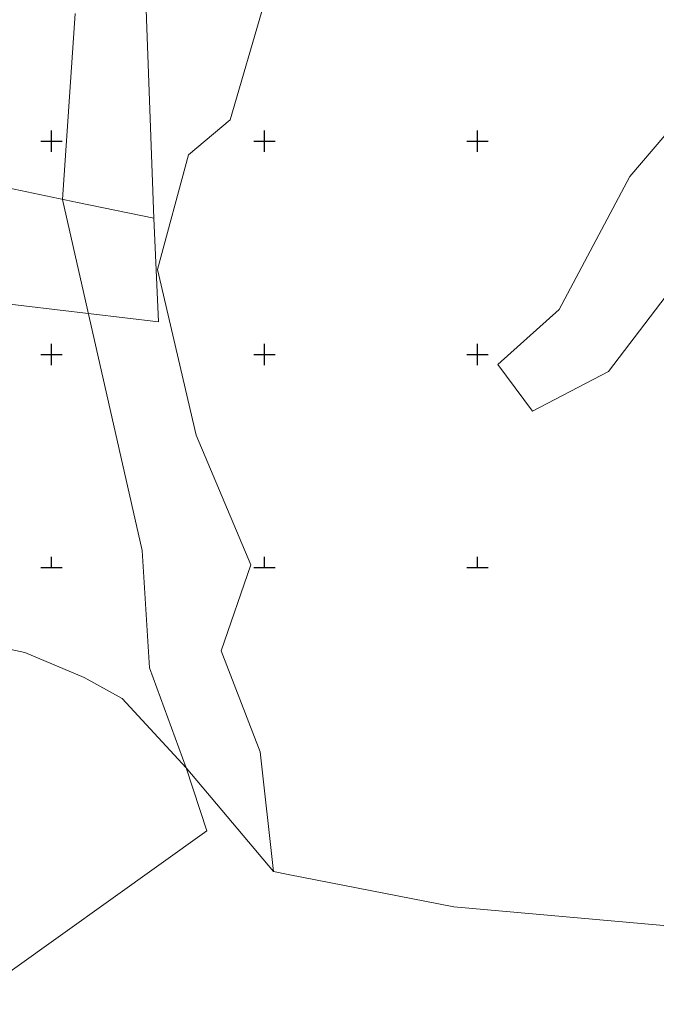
# Model space of a CAD drawing. Header units: metres. Extents: x 7423100 to 7431699, y 5527887 to 5533362.
# Tile 6 of 114: x 7427793 to 7427942, y 5529398 to 5529629. Entities that reach past the tile are written whole.
import ezdxf

# ---------------------------------------------------------------- set-up
doc = ezdxf.new("R2010")
doc.units = ezdxf.units.M
doc.header["$MEASUREMENT"] = 0
doc.linetypes.add('219-500', pattern=[0])
doc.layers.get('0').update_dxf_attribs({"color": 2, "linetype": 'CONTINUOUS', "lineweight": 5})
for name, color, linetype in [('203-punkt graniczny', 7, 'CONTINUOUS'), ('217-kontur klasyfikacyjny', 7, 'CONTINUOUS'), ('218-kontur użytku gruntowego', 7, 'CONTINUOUS'), ('219-działka ewidencyjna', 7, 'CONTINUOUS'), ('Wstawianie ramki sekcyjnej z opisem', 7, 'CONTINUOUS')]:
    doc.layers.add(name, color=color, linetype=linetype)

# ---------------------------------------------------------------- blocks, each defined once
blk = doc.blocks.new('203')
at = {"linetype": 'Continuous', "lineweight": 0}
h = blk.add_hatch(color=0, dxfattribs=at)
edge = h.paths.add_edge_path()
edge.add_arc((0, 0), 0.045, 0, 360)
blk = doc.blocks.new('RAMKA500K')
at = {"color": 0}
for p, q in [((200, 97.5), (200, 102.5)), ((250, 97.5), (250, 102.5)), ((300, 97.5), (300, 102.5)), ((197.5, 100), (202.5, 100)), ((247.5, 100), (252.5, 100)), ((297.5, 100), (302.5, 100)), ((200, 47.5), (200, 52.5)), ((250, 47.5), (250, 52.5)), ((300, 47.5), (300, 52.5)), ((197.5, 50), (202.5, 50)), ((247.5, 50), (252.5, 50)), ((297.5, 50), (302.5, 50)), ((200, 0), (200, 2.5)), ((250, 0), (250, 2.5)), ((300, 0), (300, 2.5)), ((197.5, 0), (202.5, 0)), ((247.5, 0), (252.5, 0)), ((297.5, 0), (302.5, 0))]:
    blk.add_line(p, q, dxfattribs=at)

msp = doc.modelspace()

# ---------------------------------------------------------------- linework, layer by layer
at = {"layer": '217-kontur klasyfikacyjny', "color": 92, "linetype": 'Continuous', "lineweight": 18, "flags": 128}
for points in [[(7427841.94, 5529605.03), (7427849.85, 5529632.08)], [(7427802.59, 5529586.37), (7427805.57, 5529629.95)], [(7427805.57, 5529629.95), (7427802.59, 5529586.37)], [(7427832.16, 5529596.82), (7427841.94, 5529605.03)], [(7427824.87, 5529569.92), (7427832.16, 5529596.82)], [(7427821.28, 5529503.98), (7427802.59, 5529586.37)], [(7427802.59, 5529586.37), (7427821.28, 5529503.98)], [(7427834, 5529531.09), (7427824.87, 5529569.92)], [(7427846.78, 5529500.67), (7427834, 5529531.09)], [(7427823.01, 5529476.47), (7427821.28, 5529503.98)], [(7427821.28, 5529503.98), (7427823.01, 5529476.47)], [(7427839.8, 5529480.46), (7427846.78, 5529500.67)], [(7427777.37, 5529483.59), (7427793.8, 5529480.06)], [(7427793.8, 5529480.06), (7427807.72, 5529474.19)], [(7427848.96, 5529456.76), (7427839.8, 5529480.46)], [(7427831.6, 5529453.06), (7427823.01, 5529476.47)], [(7427823.01, 5529476.47), (7427831.6, 5529453.06)], [(7427807.72, 5529474.19), (7427816.57, 5529469.32)], [(7427816.57, 5529469.32), (7427831.6, 5529453.06)], [(7427852.11, 5529428.72), (7427848.96, 5529456.76)], [(7427831.6, 5529453.06), (7427852.11, 5529428.72)]]:
    msp.add_lwpolyline(points, dxfattribs=at)
at = {"layer": '218-kontur użytku gruntowego', "color": 3, "linetype": 'Continuous', "lineweight": 18, "flags": 128}
for points in [[(7427935.72, 5529591.74), (7427977.72, 5529641)], [(7427841.94, 5529605.03), (7427849.85, 5529632.08)], [(7427849.85, 5529632.08), (7427841.94, 5529605.03)], [(7427802.59, 5529586.37), (7427805.57, 5529629.95)], [(7427805.57, 5529629.95), (7427802.59, 5529586.37)], [(7427832.16, 5529596.82), (7427841.94, 5529605.03)], [(7427841.94, 5529605.03), (7427832.16, 5529596.82)], [(7427824.87, 5529569.92), (7427832.16, 5529596.82)], [(7427832.16, 5529596.82), (7427824.87, 5529569.92)], [(7427919.13, 5529560.55), (7427935.72, 5529591.74)], [(7427821.28, 5529503.98), (7427802.59, 5529586.37)], [(7427802.59, 5529586.37), (7427821.28, 5529503.98)], [(7427951.5, 5529573.26), (7427930.74, 5529546.04)], [(7427834, 5529531.09), (7427824.87, 5529569.92)], [(7427824.87, 5529569.92), (7427834, 5529531.09)], [(7427904.75, 5529547.68), (7427919.13, 5529560.55)], [(7427912.9, 5529536.67), (7427904.75, 5529547.68)], [(7427930.74, 5529546.04), (7427912.9, 5529536.67)], [(7427846.78, 5529500.67), (7427834, 5529531.09)], [(7427834, 5529531.09), (7427846.78, 5529500.67)], [(7427823.01, 5529476.47), (7427821.28, 5529503.98)], [(7427821.28, 5529503.98), (7427823.01, 5529476.47)], [(7427839.8, 5529480.46), (7427846.78, 5529500.67)], [(7427846.78, 5529500.67), (7427839.8, 5529480.46)], [(7427848.96, 5529456.76), (7427839.8, 5529480.46)], [(7427839.8, 5529480.46), (7427848.96, 5529456.76)], [(7427831.6, 5529453.06), (7427823.01, 5529476.47)], [(7427823.01, 5529476.47), (7427831.6, 5529453.06)], [(7427852.11, 5529428.72), (7427848.96, 5529456.76)], [(7427848.96, 5529456.76), (7427852.11, 5529428.72)], [(7427836.47, 5529438.29), (7427831.6, 5529453.06)], [(7427831.6, 5529453.06), (7427852.11, 5529428.72)], [(7427779.53, 5529397.57), (7427836.47, 5529438.29)], [(7427852.11, 5529428.72), (7427855.56, 5529428.05)], [(7427855.56, 5529428.05), (7427894.4, 5529420.45)], [(7427894.4, 5529420.45), (7427991.1, 5529411.84)]]:
    msp.add_lwpolyline(points, dxfattribs=at)
at = {"layer": '219-działka ewidencyjna', "color": 7, "linetype": '219-500', "lineweight": 18, "flags": 128}
for points in [[(7427824.05, 5529581.98), (7427822.1, 5529635.12)], [(7427779.31, 5529591.26), (7427806.12, 5529585.63)], [(7427806.12, 5529585.63), (7427824.05, 5529581.98)], [(7427824.05, 5529581.98), (7427825.15, 5529557.63)], [(7427825.15, 5529557.63), (7427777.64, 5529563.26)]]:
    msp.add_lwpolyline(points, dxfattribs=at)

# ---------------------------------------------------------------- block references
at = {"layer": '203-punkt graniczny', "color": 7, "linetype": 'Continuous', "lineweight": 18}
for p in [(7427806.12, 5529585.63), (7427824.05, 5529581.98), (7427825.15, 5529557.63)]:
    msp.add_blockref('203', p, dxfattribs=at)
at = {"layer": 'Wstawianie ramki sekcyjnej z opisem', "color": 7, "linetype": 'Continuous', "lineweight": 13}
msp.add_blockref('RAMKA500K', (7427600, 5529500), dxfattribs=at)

doc.saveas('drawing.dxf')
